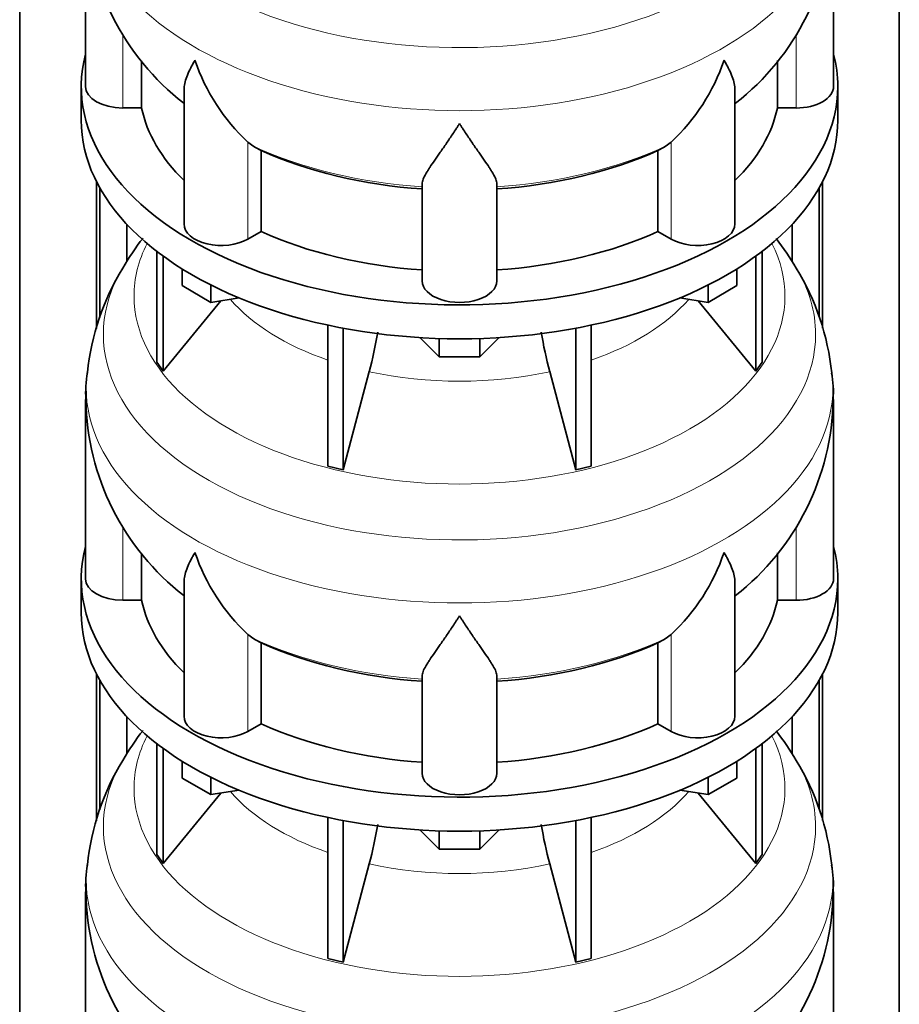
# Model space of a CAD drawing. Header units: millimetres. Extents: x 148 to 904, y -3418 to 2306.
# Tile 9 of 26: x 679 to 891, y -1602 to -1366. Entities that reach past the tile are written whole.
import ezdxf

# ---------------------------------------------------------------- set-up
doc = ezdxf.new("R2010")
doc.units = ezdxf.units.MM
doc.layers.add('MID_134-16', color=7, linetype='Continuous')
doc.layers.add('VSI134_DIFFUSORE', color=7, linetype='Continuous')

# ---------------------------------------------------------------- blocks, each defined once
blk = doc.blocks.new('SE4')
at = {"layer": 'MID_134-16', "color": 7, "linetype": 'Continuous', "lineweight": 35}
for p, q in [((679.43, -1220.48), (679.43, -3127.34)), ((891.05, -3127.34), (891.05, -1220.48)), ((697.93, -1439.98), (697.93, -1404.72)), ((698.69, -1437.31), (698.69, -1406.13)), ((871.79, -1406.13), (871.79, -1437.25)), ((872.54, -1404.72), (872.54, -1439.88)), ((705.2, -1423.74), (705.2, -1414.91)), ((865.27, -1414.91), (865.27, -1423.68)), ((697.93, -1558.37), (697.93, -1523.11)), ((698.69, -1555.71), (698.69, -1524.52)), ((871.79, -1524.52), (871.79, -1555.64)), ((872.54, -1523.11), (872.54, -1558.27)), ((705.2, -1542.13), (705.2, -1533.3)), ((865.27, -1533.3), (865.27, -1542.07))]:
    blk.add_line(p, q, dxfattribs=at)
at = {"layer": 'VSI134_DIFFUSORE', "color": 7, "linetype": 'Continuous', "lineweight": 35}
for p, q in [((695.24, -1338.68), (695.24, -1381.74)), ((875.24, -1381.74), (875.24, -1338.68)), ((708.77, -1386.93), (708.77, -1375.58)), ((861.71, -1375.51), (861.71, -1386.93)), ((694.24, -1381.74), (694.24, -1389.9)), ((718.96, -1382.64), (718.96, -1414.81)), ((851.51, -1414.81), (851.51, -1382.67)), ((876.24, -1389.9), (876.24, -1381.74)), ((704.24, -1386.93), (708.77, -1386.93)), ((861.71, -1386.93), (866.24, -1386.93)), ((735.75, -1396.19), (734.33, -1395.13)), ((836.15, -1395.13), (834.73, -1396.19)), ((737.53, -1416.63), (737.53, -1397.16)), ((832.95, -1397.16), (832.95, -1416.63)), ((776.24, -1428.5), (776.24, -1405.16)), ((794.24, -1428.5), (794.24, -1405.16)), ((734.33, -1418.48), (737.53, -1416.63)), ((832.95, -1416.63), (836.15, -1418.48)), ((712.41, -1421.41), (712.41, -1448.08)), ((713.94, -1422.55), (713.94, -1450.22)), ((856.53, -1422.55), (856.53, -1450.22)), ((858.07, -1421.41), (858.07, -1448.08)), ((718.48, -1429.66), (718.48, -1425.61)), ((851.99, -1429.66), (851.99, -1425.61)), ((725.42, -1433.67), (718.48, -1429.66)), ((725.42, -1433.67), (725.42, -1429.5)), ((845.05, -1433.67), (845.05, -1429.5)), ((851.99, -1429.66), (845.05, -1433.67)), ((713.94, -1450.22), (727.8, -1433.3)), ((732.25, -1432.62), (725.42, -1433.67)), ((845.05, -1433.67), (838.23, -1432.62)), ((842.67, -1433.3), (856.53, -1450.22)), ((753.54, -1439.15), (753.54, -1473.08)), ((816.93, -1439.15), (816.93, -1473.08)), ((757.24, -1439.89), (757.24, -1473.96)), ((813.24, -1439.89), (813.24, -1473.96)), ((780.33, -1446.8), (775.68, -1442.15)), ((780.33, -1446.8), (780.33, -1442.37)), ((794.8, -1442.15), (790.15, -1446.8)), ((790.15, -1446.8), (790.15, -1442.37)), ((712.41, -1448.08), (713.94, -1450.22)), ((790.15, -1446.8), (780.33, -1446.8)), ((856.53, -1450.22), (858.07, -1448.08)), ((757.24, -1473.96), (763.51, -1450.34)), ((806.96, -1450.34), (813.24, -1473.96)), ((695.24, -1457.07), (695.24, -1500.13)), ((875.24, -1500.13), (875.24, -1457.07)), ((753.54, -1473.08), (757.24, -1473.96)), ((813.24, -1473.96), (816.93, -1473.08)), ((708.77, -1505.33), (708.77, -1493.97)), ((861.71, -1493.9), (861.71, -1505.33)), ((694.24, -1500.13), (694.24, -1508.3)), ((718.96, -1501.03), (718.96, -1533.2)), ((851.51, -1533.2), (851.51, -1501.06)), ((876.24, -1508.3), (876.24, -1500.13)), ((704.24, -1505.33), (708.77, -1505.33)), ((861.71, -1505.33), (866.24, -1505.33)), ((735.75, -1514.58), (734.33, -1513.53)), ((836.15, -1513.53), (834.73, -1514.58)), ((737.53, -1535.02), (737.53, -1515.55)), ((832.95, -1515.55), (832.95, -1535.02)), ((776.24, -1546.9), (776.24, -1523.55)), ((794.24, -1546.9), (794.24, -1523.55)), ((734.33, -1536.87), (737.53, -1535.02)), ((832.95, -1535.02), (836.15, -1536.87)), ((712.41, -1539.8), (712.41, -1566.48)), ((713.94, -1540.94), (713.94, -1568.61)), ((856.53, -1540.94), (856.53, -1568.61)), ((858.07, -1539.8), (858.07, -1566.48)), ((718.48, -1548.06), (718.48, -1544)), ((851.99, -1548.06), (851.99, -1544)), ((725.42, -1552.06), (718.48, -1548.06)), ((725.42, -1552.06), (725.42, -1547.89)), ((845.05, -1552.06), (845.05, -1547.89)), ((851.99, -1548.06), (845.05, -1552.06)), ((713.94, -1568.61), (727.8, -1551.69)), ((732.25, -1551.01), (725.42, -1552.06)), ((845.05, -1552.06), (838.23, -1551.01)), ((842.67, -1551.69), (856.53, -1568.61)), ((753.54, -1557.54), (753.54, -1591.47)), ((816.93, -1557.54), (816.93, -1591.47)), ((757.24, -1558.29), (757.24, -1592.36)), ((813.24, -1558.29), (813.24, -1592.36)), ((780.33, -1565.19), (775.68, -1560.54)), ((780.33, -1565.19), (780.33, -1560.76)), ((794.8, -1560.54), (790.15, -1565.19)), ((790.15, -1565.19), (790.15, -1560.76)), ((712.41, -1566.48), (713.94, -1568.61)), ((790.15, -1565.19), (780.33, -1565.19)), ((856.53, -1568.61), (858.07, -1566.48)), ((757.24, -1592.36), (763.51, -1568.74)), ((806.96, -1568.74), (813.24, -1592.36)), ((695.24, -1575.47), (695.24, -1618.52)), ((875.24, -1618.52), (875.24, -1575.47)), ((753.54, -1591.47), (757.24, -1592.36)), ((813.24, -1592.36), (816.93, -1591.47))]:
    blk.add_line(p, q, dxfattribs=at)
at = {"layer": 'VSI134_DIFFUSORE', "color": 4, "linetype": 'Continuous', "lineweight": 9}
for p, q in [((704.24, -1386.93), (704.24, -1369.3)), ((866.24, -1386.93), (866.24, -1369.16)), ((734.33, -1418.48), (734.33, -1395.13)), ((836.15, -1418.48), (836.15, -1395.13)), ((704.24, -1505.33), (704.24, -1487.69)), ((866.24, -1505.33), (866.24, -1487.55)), ((734.33, -1536.87), (734.33, -1513.53)), ((836.15, -1536.87), (836.15, -1513.53))]:
    blk.add_line(p, q, dxfattribs=at)
at = {"layer": 'VSI134_DIFFUSORE', "color": 7, "linetype": 'Continuous', "lineweight": 35}
for centre, radius, start, end in [((756.11, -1337.73), 60.76, 180.907, 232.2736), ((814.2, -1337.71), 60.93, 307.9122, 359.0816), ((766.83, -1360.18), 47.73, 198.6373, 227.0857), ((803.65, -1360.18), 47.73, 312.9143, 341.3628), ((743.66, -1383.79), 14.7, 237.4509, 245.3566), ((826.82, -1383.79), 14.7, 294.6434, 302.5491), ((762.12, -1459.15), 66.98, 142.3184, 149.7695), ((807.47, -1459.93), 68.15, 30.3924, 37.6181), ((754.75, -1456.57), 59.33, 148.3501, 174.1871), ((815.13, -1456.77), 59.96, 5.8525, 31.4884), ((673.67, -1426.03), 93.08, 344.857, 350.8196), ((895.49, -1426.24), 91.75, 189.1673, 195.2315), ((722.53, -1455.32), 27.23, 169.9044, 183.7285), ((850.96, -1455.26), 24.23, 355.7008, 10.9174), ((756.11, -1456.13), 60.76, 180.907, 232.2736), ((814.2, -1456.1), 60.93, 307.9122, 359.0816), ((766.83, -1478.57), 47.73, 198.6373, 227.0857), ((803.65, -1478.57), 47.73, 312.9143, 341.3628), ((743.66, -1502.19), 14.7, 237.4509, 245.3566), ((826.82, -1502.19), 14.7, 294.6434, 302.5491), ((762.12, -1577.54), 66.98, 142.3184, 149.7695), ((807.47, -1578.32), 68.15, 30.3924, 37.6181), ((754.75, -1574.96), 59.33, 148.3501, 174.1871), ((815.13, -1575.17), 59.96, 5.8525, 31.4884), ((673.67, -1544.42), 93.08, 344.857, 350.8196), ((895.49, -1544.63), 91.75, 189.1673, 195.2315), ((722.53, -1573.71), 27.23, 169.9044, 183.7285), ((850.96, -1573.65), 24.23, 355.7008, 10.9174), ((756.11, -1574.52), 60.76, 180.907, 232.2736), ((814.2, -1574.49), 60.93, 307.9122, 359.0816)]:
    blk.add_arc(centre, radius, start, end, dxfattribs=at)
at = {"layer": 'VSI134_DIFFUSORE', "color": 4, "linetype": 'Continuous', "lineweight": 9}
for centre, major_axis, start_param, end_param in [((785.24, -1322.96), (85.67, 0), 2.813648, 6.283185), ((785.24, -1335.72), (-89.83, 0), 0, 3.20849), ((785.24, -1360.26), (-79.5, 0), 0.898849, 1.457346), ((785.24, -1360.26), (79.5, 0), 4.82584, 5.384336), ((785.24, -1432.16), (-78.3, 0), 0, 3.425204), ((785.24, -1432.16), (-78.3, 0), 5.999574, 6.283185), ((785.24, -1441.36), (85.67, 0), 2.813648, 6.283185), ((785.24, -1441.36), (85.67, 0), 0, 0.32772), ((785.24, -1417.05), (-61.63, 0), 0.463231, 1.030574), ((785.24, -1417.05), (61.63, 0), 5.252612, 5.819954), ((785.24, -1454.11), (-89.83, 0), 6.215272, 6.283185), ((785.24, -1454.11), (-89.83, 0), 0, 3.20849), ((785.24, -1417.05), (-61.63, 0), 1.210556, 1.931037), ((785.24, -1478.66), (-79.5, 0), 0.898849, 1.457346), ((785.24, -1478.66), (79.5, 0), 4.82584, 5.384336), ((785.24, -1550.56), (-78.3, 0), 0, 3.425204), ((785.24, -1550.56), (-78.3, 0), 5.999574, 6.283185), ((785.24, -1559.75), (85.67, 0), 2.813648, 6.283185), ((785.24, -1559.75), (85.67, 0), 0, 0.32772), ((785.24, -1535.44), (-61.63, 0), 0.463231, 1.030574), ((785.24, -1535.44), (61.63, 0), 5.252612, 5.819954), ((785.24, -1572.5), (-89.83, 0), 6.215272, 6.283185), ((785.24, -1572.5), (-89.83, 0), 0, 3.20849), ((785.24, -1535.44), (-61.63, 0), 1.210556, 1.931037)]:
    blk.add_ellipse(centre, major_axis=major_axis, ratio=0.57735, start_param=start_param, end_param=end_param, dxfattribs=at)
at = {"layer": 'VSI134_DIFFUSORE', "color": 7, "linetype": 'Continuous', "lineweight": 35}
for centre, major_axis, start_param, end_param in [((785.24, -1381.74), (91, 0), 2.993207, 6.283185), ((785.24, -1381.74), (91, 0), 0, 0.148386), ((704.24, -1381.74), (9, 0), 3.141593, 4.712389), ((866.24, -1381.74), (-9, 0), 1.570796, 3.141593), ((785.24, -1381.74), (-77, 0), 0.117151, 0.534109), ((785.24, -1381.74), (77, 0), 5.749077, 6.166034), ((785.24, -1389.9), (-91, 0), 0, 3.141593), ((785.24, -1362.26), (-77, 0), 0.902549, 1.453645), ((785.24, -1362.26), (77, 0), 4.82954, 5.380636), ((727.96, -1414.81), (9, 0), 3.141593, 5.497787), ((842.51, -1414.81), (-9, 0), 0.785398, 3.141593), ((785.24, -1381.74), (-77, 0), 0.902549, 1.453645), ((785.24, -1381.74), (77, 0), 4.82954, 5.380636), ((785.24, -1428.5), (-9, 0), 0, 3.141593), ((785.24, -1500.13), (91, 0), 2.993207, 6.283185), ((785.24, -1500.13), (91, 0), 0, 0.148386), ((704.24, -1500.13), (9, 0), 3.141593, 4.712389), ((866.24, -1500.13), (-9, 0), 1.570796, 3.141593), ((785.24, -1500.13), (-77, 0), 0.117151, 0.534109), ((785.24, -1500.13), (77, 0), 5.749077, 6.166034), ((785.24, -1508.3), (-91, 0), 0, 3.141593), ((785.24, -1480.65), (-77, 0), 0.902549, 1.453645), ((785.24, -1480.65), (77, 0), 4.82954, 5.380636), ((727.96, -1533.2), (9, 0), 3.141593, 5.497787), ((842.51, -1533.2), (-9, 0), 0.785398, 3.141593), ((785.24, -1500.13), (-77, 0), 0.902549, 1.453645), ((785.24, -1500.13), (77, 0), 4.82954, 5.380636), ((785.24, -1546.9), (-9, 0), 0, 3.141593)]:
    blk.add_ellipse(centre, major_axis=major_axis, ratio=0.57735, start_param=start_param, end_param=end_param, dxfattribs=at)
for points, knots in [([(718.96, -1382.67), (718.96, -1382.51), (718.97, -1382.34), (719.05, -1381.17), (719.34, -1380.12), (720.01, -1378.44), (720.27, -1377.87), (720.73, -1376.98), (720.89, -1376.68), (721.14, -1376.22), (721.28, -1375.98), (721.41, -1375.75), (721.5, -1375.59), (721.55, -1375.51), (721.6, -1375.43)], [0.4600931, 0.4600931, 0.4600931, 0.4600931, 0.5, 0.5, 0.75, 0.75, 0.875, 0.875, 0.9375, 0.9375, 0.96875, 0.984375, 0.984375, 1, 1, 1, 1]), ([(851.51, -1382.68), (851.51, -1382.52), (851.51, -1382.37), (851.46, -1381.71), (851.37, -1381.19), (851.11, -1380.13), (850.92, -1379.58), (850.47, -1378.46), (850.21, -1377.88), (849.75, -1376.98), (849.59, -1376.68), (849.33, -1376.22), (849.24, -1376.06), (849.06, -1375.75), (848.97, -1375.59), (848.88, -1375.43)], [0.4604904, 0.4604904, 0.4604904, 0.4604904, 0.5, 0.5, 0.625, 0.625, 0.75, 0.75, 0.875, 0.875, 0.9375, 0.9375, 0.96875, 0.96875, 1, 1, 1, 1]), ([(785.24, -1390.65), (785.11, -1390.86), (784.97, -1391.07), (784.71, -1391.49), (784.57, -1391.7), (784.18, -1392.32), (783.91, -1392.72), (783.13, -1393.92), (782.61, -1394.68), (781.6, -1396.16), (781.1, -1396.87), (780.15, -1398.22), (779.7, -1398.87), (778.86, -1400.09), (778.46, -1400.67), (777.92, -1401.49), (777.75, -1401.75), (777.43, -1402.27), (777.27, -1402.52), (776.86, -1403.24), (776.64, -1403.68), (776.33, -1404.48), (776.24, -1404.84), (776.24, -1405.16)], [0, 0, 0, 0, 0.03125, 0.03125, 0.0625, 0.0625, 0.125, 0.125, 0.25, 0.25, 0.375, 0.375, 0.5, 0.5, 0.625, 0.625, 0.6875, 0.6875, 0.75, 0.75, 0.875, 0.875, 1, 1, 1, 1]), ([(794.24, -1405.16), (794.24, -1404.84), (794.15, -1404.48), (793.84, -1403.68), (793.61, -1403.24), (793.2, -1402.52), (793.05, -1402.27), (792.73, -1401.75), (792.56, -1401.49), (792.02, -1400.67), (791.62, -1400.09), (790.78, -1398.87), (790.32, -1398.23), (789.38, -1396.87), (788.88, -1396.16), (787.87, -1394.69), (787.35, -1393.92), (786.56, -1392.73), (786.3, -1392.32), (785.9, -1391.7), (785.77, -1391.49), (785.5, -1391.07), (785.37, -1390.86), (785.24, -1390.65)], [0, 0, 0, 0, 0.125, 0.125, 0.25, 0.25, 0.3125, 0.3125, 0.375, 0.375, 0.5, 0.5, 0.625, 0.625, 0.75, 0.75, 0.875, 0.875, 0.9375, 0.9375, 0.96875, 0.96875, 1, 1, 1, 1]), ([(718.96, -1501.06), (718.96, -1500.9), (718.97, -1500.74), (719.05, -1499.56), (719.34, -1498.51), (720.01, -1496.83), (720.27, -1496.26), (720.73, -1495.37), (720.89, -1495.07), (721.14, -1494.61), (721.28, -1494.37), (721.41, -1494.14), (721.5, -1493.98), (721.55, -1493.9), (721.6, -1493.82)], [0.4600931, 0.4600931, 0.4600931, 0.4600931, 0.5, 0.5, 0.75, 0.75, 0.875, 0.875, 0.9375, 0.9375, 0.96875, 0.984375, 0.984375, 1, 1, 1, 1]), ([(851.51, -1501.07), (851.51, -1500.92), (851.51, -1500.76), (851.46, -1500.1), (851.37, -1499.59), (851.11, -1498.52), (850.92, -1497.97), (850.47, -1496.85), (850.21, -1496.27), (849.75, -1495.37), (849.59, -1495.07), (849.33, -1494.61), (849.24, -1494.45), (849.06, -1494.14), (848.97, -1493.98), (848.88, -1493.82)], [0.4604904, 0.4604904, 0.4604904, 0.4604904, 0.5, 0.5, 0.625, 0.625, 0.75, 0.75, 0.875, 0.875, 0.9375, 0.9375, 0.96875, 0.96875, 1, 1, 1, 1]), ([(785.24, -1509.04), (785.11, -1509.25), (784.97, -1509.47), (784.71, -1509.89), (784.57, -1510.09), (784.18, -1510.71), (783.91, -1511.12), (783.13, -1512.31), (782.61, -1513.07), (781.6, -1514.55), (781.1, -1515.26), (780.15, -1516.62), (779.7, -1517.26), (778.86, -1518.48), (778.46, -1519.06), (777.92, -1519.88), (777.75, -1520.14), (777.43, -1520.66), (777.27, -1520.91), (776.86, -1521.63), (776.64, -1522.07), (776.33, -1522.87), (776.24, -1523.23), (776.24, -1523.55)], [0, 0, 0, 0, 0.03125, 0.03125, 0.0625, 0.0625, 0.125, 0.125, 0.25, 0.25, 0.375, 0.375, 0.5, 0.5, 0.625, 0.625, 0.6875, 0.6875, 0.75, 0.75, 0.875, 0.875, 1, 1, 1, 1]), ([(794.24, -1523.55), (794.24, -1523.23), (794.15, -1522.87), (793.84, -1522.07), (793.61, -1521.63), (793.2, -1520.91), (793.05, -1520.66), (792.73, -1520.15), (792.56, -1519.88), (792.02, -1519.06), (791.62, -1518.48), (790.78, -1517.26), (790.32, -1516.62), (789.38, -1515.27), (788.88, -1514.55), (787.87, -1513.08), (787.35, -1512.31), (786.56, -1511.12), (786.3, -1510.71), (785.9, -1510.09), (785.77, -1509.89), (785.5, -1509.47), (785.37, -1509.25), (785.24, -1509.04)], [0, 0, 0, 0, 0.125, 0.125, 0.25, 0.25, 0.3125, 0.3125, 0.375, 0.375, 0.5, 0.5, 0.625, 0.625, 0.75, 0.75, 0.875, 0.875, 0.9375, 0.9375, 0.96875, 0.96875, 1, 1, 1, 1])]:
    blk.add_open_spline(points, degree=3, knots=knots, dxfattribs=at)

msp = doc.modelspace()

# ---------------------------------------------------------------- block references
msp.add_blockref('SE4', (0, 0))

doc.saveas('drawing.dxf')
